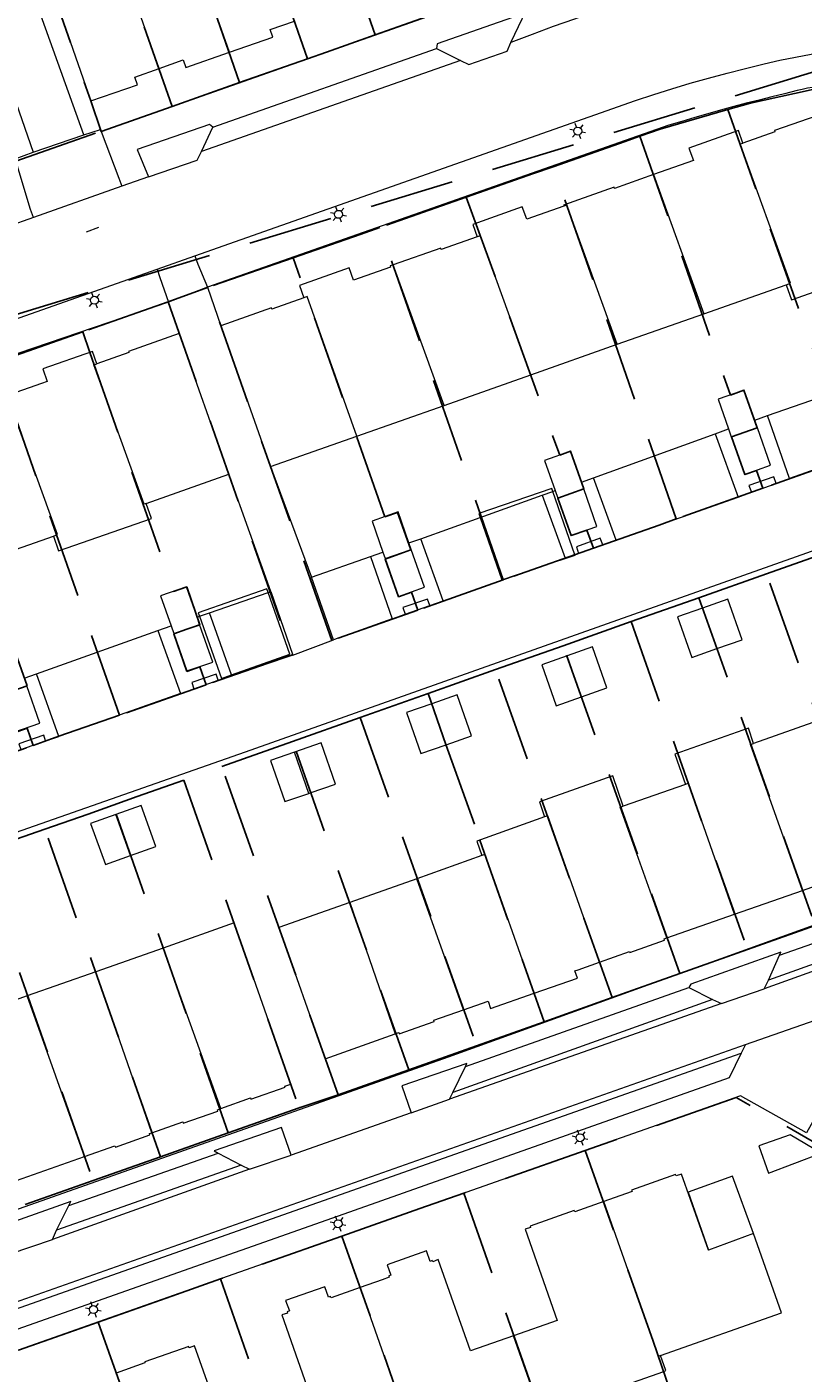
# Model space of a CAD drawing. Header units: metres. Extents: x 89872 to 94585, y 463299 to 469000.
# Tile 117 of 256: x 91009 to 91067, y 465549 to 465651. Entities that reach past the tile are written whole.
import ezdxf
from ezdxf.enums import TextEntityAlignment as Align

# ---------------------------------------------------------------- set-up
doc = ezdxf.new("R2010")
doc.units = ezdxf.units.M
doc.linetypes.add('HIDDEN', pattern=[9.525, 6.35, -3.175])
doc.layers.get('0').update_dxf_attribs({"linetype": 'CONTINUOUS'})
for name, color, linetype, lineweight in [('B-WE-IE-TERREINAFSCHEIDING-G', 251, 'CONTINUOUS', 13), ('B-WE-KL-ET_LS_OV_LICHTMAST-S', 251, 'CONTINUOUS', 13), ('B-WE-OG-TOPOGRAFIE_BEBOUWING-GV', 251, 'CONTINUOUS', 13), ('B-WE-OG-TOPOGRAFIE_BEBOUWING_LUIFEL-GV', 251, 'CONTINUOUS', 13), ('B-WE-OG-TOPOGRAFIE_HUISNUMMER-T25', 251, 'CONTINUOUS', 13), ('B-WE-OG-TOPOGRAFIE_STRAATNAAM-T18', 251, 'CONTINUOUS', 13), ('B-WE-VH-VERHARDING-GV', 251, 'CONTINUOUS', 13), ('Percelen', 10, 'HIDDEN', 25)]:
    doc.layers.add(name, color=color, linetype=linetype, lineweight=lineweight)
doc.styles.get("Standard").update_dxf_attribs({"font": 'isocp.shx'})

# ---------------------------------------------------------------- blocks, each defined once
blk = doc.blocks.new('Q_LICHTMAST')
for points in [[(-0.26, 0.15), (-0.52, 0.3)], [(0, 0.3), (0, 0.6)], [(0.26, 0.15), (0.52, 0.3)], [(-0.26, -0.15), (-0.52, -0.3)], [(0, -0.3), (0, -0.6)], [(0.26, -0.15), (0.52, -0.3)]]:
    blk.add_lwpolyline(points)
blk.add_circle((0, 0), 0.3)

msp = doc.modelspace()

# ---------------------------------------------------------------- linework, layer by layer
at = {"layer": 'B-WE-IE-TERREINAFSCHEIDING-G'}
for p, q in [((91063.23, 465620.96), (91064.19, 465621.3)), ((91060.26, 465619.94), (91061.27, 465620.3)), ((91050.22, 465616.29), (91051.12, 465616.62)), ((91047.27, 465615.32), (91048.07, 465615.61)), ((91048.07, 465615.61), (91048.24, 465615.67)), ((91037.25, 465611.73), (91038.14, 465612.05)), ((91034.37, 465610.71), (91035.3, 465611.04)), ((91021.52, 465606.22), (91022.28, 465606.48)), ((91018.4, 465605.15), (91019.39, 465605.51)), ((91021.34, 465606.16), (91021.52, 465606.22)), ((91008.35, 465601.56), (91009.27, 465601.89))]:
    msp.add_line(p, q, dxfattribs=at)
for points in [[(91064.85, 465616.21), (91064.67, 465616.71), (91062.79, 465616.06), (91062.98, 465615.55)], [(91051.81, 465611.59), (91051.63, 465612.09), (91049.83, 465611.44), (91049.99, 465610.93)], [(91038.82, 465607.02), (91038.65, 465607.51), (91036.79, 465606.87), (91036.96, 465606.37)], [(91022.91, 465601.41), (91022.76, 465601.86), (91020.93, 465601.24), (91021.09, 465600.78)], [(91009.96, 465596.86), (91009.82, 465597.28), (91007.94, 465596.63), (91008.1, 465596.21)]]:
    msp.add_lwpolyline(points, dxfattribs=at)
at = {"layer": 'B-WE-OG-TOPOGRAFIE_BEBOUWING-GV'}
for p, q in [((91023.76, 465648.61), (91019.71, 465660.12)), ((91009.74, 465655.35), (91013.35, 465644.95)), ((91055.63, 465639.42), (91059.41, 465628.96)), ((91039.9, 465622.06), (91036.07, 465632.64)), ((91059.41, 465628.96), (91065.59, 465631.13)), ((91052.9, 465626.66), (91059.41, 465628.96)), ((91023.12, 465628.04), (91026.85, 465617.47)), ((91023.72, 465616.9), (91020, 465627.48)), ((91046.4, 465624.37), (91052.9, 465626.66)), ((91039.9, 465622.06), (91046.4, 465624.37)), ((91033.35, 465619.76), (91039.9, 465622.06)), ((91063.43, 465620.39), (91063.23, 465620.96)), ((91026.85, 465617.47), (91033.35, 465619.76)), ((91061.27, 465620.3), (91061.47, 465619.71)), ((91061.47, 465619.71), (91063.43, 465620.39)), ((91017.51, 465614.7), (91023.72, 465616.9)), ((91048.24, 465615.67), (91048.44, 465615.11)), ((91048.44, 465615.11), (91050.4, 465615.79)), ((91050.4, 465615.79), (91050.22, 465616.29)), ((91004.37, 465610.07), (91010.55, 465612.25)), ((91037.42, 465611.24), (91037.25, 465611.73)), ((91035.3, 465611.04), (91035.47, 465610.56)), ((91035.47, 465610.56), (91037.42, 465611.24)), ((91059.3, 465606.83), (91060.38, 465603.79)), ((91019.39, 465605.51), (91019.59, 465604.93)), ((91019.59, 465604.93), (91021.53, 465605.6)), ((91021.53, 465605.6), (91021.34, 465606.16)), ((91050.22, 465600.17), (91049.14, 465603.25)), ((91040.05, 465596.57), (91038.97, 465599.65)), ((91068.02, 465598.4), (91063.15, 465596.67)), ((91029.73, 465592.91), (91028.65, 465596.01)), ((91058.03, 465593.59), (91053.36, 465591.95)), ((91016.34, 465588.24), (91015.24, 465591.32)), ((91042.74, 465588.23), (91037.84, 465586.49)), ((91037.84, 465586.49), (91032.8, 465584.7)), ((91041.35, 465576.65), (91037.84, 465586.49)), ((91061.7, 465583.83), (91066.81, 465585.62)), ((91032.8, 465584.7), (91036.23, 465574.84)), ((91056.62, 465582.05), (91061.7, 465583.83)), ((91018.8, 465581.29), (91013.73, 465579.5)), ((91023.12, 465569.22), (91018.8, 465581.29)), ((91013.73, 465579.5), (91008.58, 465577.69)), ((91017.93, 465567.4), (91013.73, 465579.5)), ((91008.58, 465577.69), (91003.52, 465575.9)), ((91012.88, 465565.61), (91008.58, 465577.69)), ((91065.89, 465567.24), (91063.55, 465566.42)), ((91007.77, 465563.82), (91012.88, 465565.61)), ((91047.21, 465546.23), (91045.12, 465552.14))]:
    msp.add_line(p, q, dxfattribs=at)
for points in [[(91018.48, 465647.38), (91015.02, 465657.21), (91014.82, 465657.14)], [(91023.76, 465648.61), (91027.02, 465649.74), (91026.83, 465650.31), (91028.65, 465650.96)], [(91018.48, 465647.38), (91020.3, 465648.03), (91020.5, 465647.47), (91023.76, 465648.61)], [(91013.35, 465644.95), (91016.85, 465646.17), (91016.65, 465646.73), (91018.48, 465647.38)], [(91065.59, 465631.13), (91065.99, 465630.01), (91072.67, 465632.35), (91068.54, 465644.06), (91064.72, 465642.73), (91064.74, 465642.64), (91062.34, 465641.79)], [(91062.34, 465641.79), (91062.01, 465642.72), (91058.29, 465641.4), (91058.62, 465640.47), (91055.63, 465639.42)], [(91065.59, 465631.13), (91065.92, 465631.25), (91062.14, 465641.72), (91062.34, 465641.79)], [(91055.63, 465639.42), (91052.7, 465638.38), (91052.66, 465638.48), (91048.86, 465637.13), (91048.88, 465637.05)], [(91048.88, 465637.05), (91046.1, 465636.06), (91045.76, 465637), (91042.05, 465635.66), (91042.37, 465634.73)], [(91052.9, 465626.66), (91049.12, 465637.13), (91048.88, 465637.05)], [(91046.4, 465624.37), (91042.62, 465634.82), (91042.37, 465634.73)], [(91042.37, 465634.73), (91039.68, 465633.79), (91039.66, 465633.88), (91036.07, 465632.64)], [(91036.07, 465632.64), (91035.84, 465632.56), (91035.87, 465632.46), (91033.09, 465631.47), (91032.76, 465632.4), (91029.04, 465631.09), (91029.35, 465630.16)], [(91029.35, 465630.16), (91026.96, 465629.3), (91026.92, 465629.4), (91023.12, 465628.04)], [(91033.35, 465619.76), (91029.6, 465630.25), (91029.35, 465630.16)], [(91020, 465627.48), (91016.18, 465626.13), (91016.21, 465626.05), (91013.8, 465625.2)], [(91013.8, 465625.2), (91013.47, 465626.12), (91009.75, 465624.81), (91010.08, 465623.87), (91009.64, 465623.71), (91007.3, 465622.9)], [(91017.51, 465614.7), (91017.37, 465614.64), (91013.59, 465625.13), (91013.8, 465625.2)], [(91010.55, 465612.25), (91010.86, 465612.36), (91007.08, 465622.82), (91007.3, 465622.9)], [(91063.23, 465620.96), (91062.44, 465623.22), (91060.48, 465622.54), (91061.27, 465620.3)], [(91061.47, 465619.71), (91062.46, 465616.88), (91064.41, 465617.57), (91063.43, 465620.39)], [(91050.22, 465616.29), (91049.41, 465618.62), (91047.45, 465617.94), (91048.24, 465615.67)], [(91048.44, 465615.11), (91049.42, 465612.29), (91051.38, 465612.97), (91050.4, 465615.79)], [(91010.55, 465612.25), (91010.93, 465611.14), (91017.9, 465613.58), (91017.51, 465614.7)], [(91037.25, 465611.73), (91036.44, 465614.06), (91034.48, 465613.38), (91035.3, 465611.04)], [(91035.47, 465610.56), (91036.46, 465607.71), (91038.41, 465608.41), (91037.42, 465611.24)], [(91021.34, 465606.16), (91020.54, 465608.43), (91018.6, 465607.76), (91019.39, 465605.51)], [(91060.38, 465603.79), (91062.29, 465604.45), (91061.21, 465607.5), (91059.3, 465606.83)], [(91059.3, 465606.83), (91057.43, 465606.17), (91058.51, 465603.13), (91060.38, 465603.79)], [(91019.59, 465604.93), (91020.57, 465602.11), (91022.52, 465602.78), (91021.53, 465605.6)], [(91050.22, 465600.17), (91052.12, 465600.84), (91051.04, 465603.92), (91049.14, 465603.25)], [(91049.14, 465603.25), (91047.23, 465602.57), (91048.32, 465599.5), (91050.22, 465600.17)], [(91006.6, 465600.32), (91007.58, 465597.5), (91009.53, 465598.19), (91008.55, 465600.99)], [(91038.97, 465599.65), (91037.06, 465598.98), (91038.14, 465595.9), (91040.05, 465596.57)], [(91040.05, 465596.57), (91041.95, 465597.23), (91040.87, 465600.31), (91038.97, 465599.65)], [(91063.15, 465596.67), (91062.77, 465597.8), (91057.23, 465595.85), (91058.03, 465593.59)], [(91029.73, 465592.91), (91029.84, 465592.95), (91031.74, 465593.61), (91030.67, 465596.71), (91028.65, 465596.01)], [(91066.81, 465585.62), (91062.91, 465596.59), (91063.15, 465596.67)], [(91028.65, 465596.01), (91026.86, 465595.39), (91027.93, 465592.3), (91029.73, 465592.91)], [(91053.36, 465591.95), (91052.57, 465594.22), (91047.05, 465592.27), (91047.45, 465591.14)], [(91061.7, 465583.83), (91058.25, 465593.67), (91058.03, 465593.59)], [(91015.24, 465591.32), (91013.34, 465590.64), (91014.45, 465587.57), (91016.34, 465588.24)], [(91016.34, 465588.24), (91018.24, 465588.91), (91017.14, 465592), (91015.24, 465591.32)], [(91056.62, 465582.05), (91053.12, 465591.87), (91053.36, 465591.95)], [(91047.45, 465591.14), (91042.36, 465589.33), (91042.74, 465588.23)], [(91051.56, 465580.23), (91047.68, 465591.22), (91047.45, 465591.14)], [(91046.65, 465577.89), (91042.98, 465588.32), (91042.74, 465588.23)], [(91066.81, 465585.62), (91069.12, 465586.43), (91069.14, 465586.34), (91071.71, 465587.25), (91071.69, 465587.35), (91071.91, 465587.43)], [(91032.8, 465584.7), (91027.48, 465582.82), (91030.97, 465572.97), (91036.23, 465574.84)], [(91023.12, 465569.22), (91025.34, 465570.03), (91025.37, 465569.93), (91027.96, 465570.83), (91027.93, 465570.91), (91028.37, 465571.06), (91024.12, 465583.17), (91018.8, 465581.29)], [(91051.56, 465580.23), (91053.83, 465581.04), (91053.85, 465580.95), (91056.45, 465581.88), (91056.42, 465581.98), (91056.62, 465582.05)], [(91046.65, 465577.89), (91049.91, 465579.03), (91049.72, 465579.57), (91049.97, 465579.66), (91051.56, 465580.23)], [(91041.35, 465576.65), (91043.2, 465577.3), (91043.39, 465576.75), (91046.65, 465577.89)], [(91036.23, 465574.84), (91036.49, 465574.93), (91036.52, 465574.83), (91039.16, 465575.77), (91039.13, 465575.86), (91041.35, 465576.65)], [(91017.93, 465567.4), (91020.26, 465568.23), (91020.29, 465568.13), (91022.89, 465569.04), (91022.86, 465569.13), (91023.12, 465569.22)], [(91012.88, 465565.61), (91015.16, 465566.42), (91015.2, 465566.32), (91017.79, 465567.24), (91017.76, 465567.34), (91017.93, 465567.4)], [(91063.55, 465566.42), (91064.26, 465564.38), (91068.23, 465565.86), (91065.89, 465567.24)], [(91059.75, 465558.59), (91057.74, 465564.3), (91057.33, 465564.16), (91057.29, 465564.26), (91053.98, 465563.09), (91054.03, 465563), (91053.53, 465562.82), (91051.89, 465562.24)], [(91051.89, 465562.24), (91049.71, 465561.46), (91049.67, 465561.55), (91046.36, 465560.39), (91046.39, 465560.29), (91045.99, 465560.15), (91048.4, 465553.29), (91045.12, 465552.14)], [(91056.16, 465550.66), (91056, 465550.6), (91051.89, 465562.24)], [(91056.16, 465550.66), (91065.25, 465553.87), (91063.14, 465559.83)], [(91045.12, 465552.14), (91041.89, 465551.02), (91039.44, 465557.87), (91039.04, 465557.7), (91039.01, 465557.8), (91038.84, 465557.74), (91038.56, 465558.52), (91035.62, 465557.49), (91035.9, 465556.71), (91035.73, 465556.65), (91035.77, 465556.55), (91035.23, 465556.36), (91033.59, 465555.78)], [(91033.59, 465555.78), (91031.41, 465555), (91031.37, 465555.1), (91031.2, 465555.04), (91030.93, 465555.83), (91027.99, 465554.79), (91028.27, 465554.01), (91028.1, 465553.95), (91028.14, 465553.85), (91027.71, 465553.71), (91030.1, 465546.85), (91026.86, 465545.63)], [(91037.47, 465544.08), (91037.68, 465544.16), (91033.59, 465555.78)], [(91026.86, 465545.63), (91023.57, 465544.56), (91021.14, 465551.4), (91020.74, 465551.25), (91020.71, 465551.35), (91017.41, 465550.19), (91017.4, 465550.11), (91015.26, 465549.34)], [(91047.21, 465546.23), (91056.4, 465549.47), (91056.56, 465549.53), (91056.16, 465550.66)]]:
    msp.add_lwpolyline(points, dxfattribs=at)
at = {"layer": 'B-WE-OG-TOPOGRAFIE_BEBOUWING_LUIFEL-GV'}
for p, q in [((91049.72, 465610.83), (91048.07, 465615.61)), ((91047.39, 465610.03), (91049.73, 465610.82)), ((91049.73, 465610.82), (91049.72, 465610.83)), ((91026.68, 465608.02), (91026.58, 465608.29)), ((91063.14, 465559.83), (91059.75, 465558.59))]:
    msp.add_line(p, q, dxfattribs=at)
for points in [[(91048.07, 465615.61), (91048, 465615.82), (91042.51, 465613.95), (91042.61, 465613.65)], [(91042.61, 465613.65), (91044.23, 465608.95), (91047.39, 465610.03)], [(91026.58, 465608.29), (91021.43, 465606.47), (91021.52, 465606.22)], [(91023.91, 465601.81), (91028.31, 465603.37), (91026.68, 465608.02)], [(91021.52, 465606.22), (91023.16, 465601.54), (91023.91, 465601.81)], [(91063.14, 465559.83), (91061.56, 465564.15), (91058.22, 465562.93), (91059.75, 465558.59)]]:
    msp.add_lwpolyline(points, dxfattribs=at)
at = {"layer": 'B-WE-OG-TOPOGRAFIE_STRAATNAAM-T18'}
msp.add_line((91013.02, 465635.12), (91013.96, 465635.47), dxfattribs=at)
at = {"layer": 'B-WE-VH-VERHARDING-GV'}
for p, q in [((91044.92, 465649.34), (91045.78, 465651.17)), ((91044.63, 465648.7), (91044.92, 465649.34)), ((91041.13, 465648), (91021.66, 465641.15)), ((91022.52, 465642.98), (91039.32, 465648.89)), ((91039.32, 465648.89), (91041.13, 465648)), ((91041.13, 465648), (91041.76, 465647.69)), ((91041.76, 465647.69), (91044.63, 465648.7)), ((91013.35, 465644.95), (91014.07, 465642.8)), ((91021.66, 465641.15), (91022.52, 465642.98)), ((91009.03, 465641.1), (91012.84, 465642.4)), ((91012.84, 465642.4), (91014.07, 465642.8)), ((91014.07, 465642.8), (91014.13, 465642.66)), ((91007.68, 465640.6), (91009.03, 465641.1)), ((91021.34, 465640.51), (91021.66, 465641.15)), ((91017.68, 465639.24), (91021.34, 465640.51)), ((91017.68, 465639.24), (91015.69, 465638.54)), ((91015.69, 465638.54), (91009.04, 465636.18)), ((91009.04, 465636.18), (91007.06, 465635.49)), ((91018.33, 465632.3), (91021.18, 465633.32)), ((91022.12, 465630.95), (91019.18, 465629.84)), ((91022.12, 465630.95), (91023.12, 465628.04)), ((91020, 465627.48), (91019.18, 465629.84)), ((91064.19, 465621.3), (91068.75, 465622.89)), ((91065.84, 465616.57), (91064.19, 465621.3)), ((91051.12, 465616.62), (91060.26, 465619.94)), ((91060.26, 465619.94), (91061.99, 465615.18)), ((91026.87, 465608.08), (91023.72, 465616.9)), ((91026.85, 465617.47), (91029.94, 465609.17)), ((91052.81, 465611.95), (91051.12, 465616.62)), ((91064.85, 465616.21), (91065.84, 465616.57)), ((91061.99, 465615.18), (91062.98, 465615.55)), ((91062.98, 465615.55), (91064.85, 465616.21)), ((91042.61, 465613.65), (91047.27, 465615.32)), ((91047.27, 465615.32), (91048.98, 465610.58)), ((91052.81, 465611.95), (91061.99, 465615.18)), ((91075.97, 465614.12), (91024.95, 465596)), ((91038.14, 465612.05), (91042.61, 465613.65)), ((91039.82, 465607.37), (91038.14, 465612.05)), ((91049.99, 465610.93), (91051.81, 465611.59)), ((91051.81, 465611.59), (91052.81, 465611.95)), ((91029.94, 465609.17), (91034.37, 465610.71)), ((91034.37, 465610.71), (91036, 465606.04)), ((91047.39, 465610.03), (91048.98, 465610.58)), ((91048.98, 465610.58), (91049.72, 465610.83)), ((91049.72, 465610.83), (91049.99, 465610.93)), ((91039.82, 465607.37), (91047.39, 465610.03)), ((91031.59, 465604.46), (91029.94, 465609.17)), ((91022.28, 465606.48), (91026.68, 465608.02)), ((91026.68, 465608.02), (91026.87, 465608.08)), ((91026.87, 465608.08), (91028.52, 465603.31)), ((91023.91, 465601.81), (91022.28, 465606.48)), ((91036.96, 465606.37), (91038.82, 465607.02)), ((91038.82, 465607.02), (91039.82, 465607.37)), ((91036, 465606.04), (91031.59, 465604.46)), ((91036, 465606.04), (91036.96, 465606.37)), ((91009.27, 465601.89), (91018.4, 465605.15)), ((91018.4, 465605.15), (91020.1, 465600.41)), ((91028.52, 465603.31), (91031.59, 465604.46)), ((91028.52, 465603.31), (91023.93, 465601.75)), ((91010.96, 465597.18), (91009.27, 465601.89)), ((91021.09, 465600.78), (91022.91, 465601.41)), ((91022.91, 465601.41), (91023.93, 465601.75)), ((91023.93, 465601.75), (91023.91, 465601.81)), ((91020.1, 465600.41), (91010.96, 465597.18)), ((91020.1, 465600.41), (91021.09, 465600.78)), ((91008.1, 465596.21), (91009.96, 465596.86)), ((91009.96, 465596.86), (91010.96, 465597.18)), ((91065.09, 465580.75), (91076.2, 465584.67)), ((91078.65, 465583.49), (91063.93, 465578.23)), ((91078.01, 465583.78), (91064.26, 465578.87)), ((91064.26, 465578.87), (91065.09, 465580.75)), ((91041.49, 465572.38), (91058.29, 465578.31)), ((91058.29, 465578.31), (91060.07, 465577.41)), ((91060.74, 465577.12), (91063.93, 465578.23)), ((91063.93, 465578.23), (91064.26, 465578.87)), ((91060.74, 465577.12), (91040.29, 465569.92)), ((91060.07, 465577.41), (91040.54, 465570.44)), ((91060.07, 465577.41), (91060.74, 465577.12)), ((90953.7, 465535.61), (91062.54, 465574.03)), ((90954.33, 465535.3), (91062.22, 465573.39)), ((91062.54, 465574.03), (91062.22, 465573.39)), ((91040.54, 465570.44), (91041.49, 465572.38)), ((91040.29, 465569.92), (91040.54, 465570.44)), ((91037.43, 465568.91), (91040.29, 465569.92)), ((91037.43, 465568.91), (91028.41, 465565.72)), ((91024.65, 465564.96), (91010.77, 465560.09)), ((91011.7, 465561.94), (91022.91, 465565.88)), ((91022.91, 465565.88), (91024.65, 465564.96)), ((91024.65, 465564.96), (91025.28, 465564.67)), ((91025.28, 465564.67), (91028.41, 465565.72)), ((91025.28, 465564.67), (91010.48, 465559.38)), ((91010.77, 465560.09), (91011.7, 465561.94)), ((91010.48, 465559.38), (91010.77, 465560.09)), ((91007.3, 465558.3), (91010.48, 465559.38))]:
    msp.add_line(p, q, dxfattribs=at)
for points in [[(91012.84, 465642.4), (91004.07, 465666.76), (91004.04, 465666.91), (91004.03, 465667.07), (91004.04, 465667.22), (91004.08, 465667.38), (91004.14, 465667.52), (91004.22, 465667.66), (91004.32, 465667.78), (91004.43, 465667.88), (91004.56, 465667.97), (91004.7, 465668.04), (91005.12, 465668.2)], [(90998.75, 465665.95), (90999.15, 465666.11), (90999.3, 465666.15), (90999.46, 465666.15), (90999.62, 465666.14), (90999.77, 465666.1), (90999.92, 465666.05), (91000.05, 465665.97), (91000.18, 465665.87), (91000.29, 465665.76), (91000.38, 465665.63), (91000.46, 465665.49), (91001.89, 465661.42), (91006.01, 465649.7), (91009.03, 465641.1)], [(91014.13, 465642.66), (91048.48, 465654.78), (91053.72, 465656.49), (91059, 465658), (91064.25, 465659.2), (91066.72, 465659.66), (91071.88, 465660.45), (91076.7, 465660.97), (91077.77, 465661.02), (91081.74, 465661.25)], [(91064.31, 465655.3), (91062.66, 465654.93), (91061.02, 465654.52), (91059.38, 465654.1), (91057.75, 465653.66), (91056.12, 465653.19), (91054.5, 465652.7), (91052.89, 465652.19), (91051.28, 465651.67), (91049.68, 465651.11), (91048.09, 465650.54), (91046.5, 465649.95), (91044.92, 465649.34)], [(91045.78, 465651.17), (91045.54, 465651.4), (91039.38, 465649.24), (91039.32, 465648.89)], [(91021.18, 465633.32), (91054.28, 465644.98), (91055.64, 465645.43), (91057.01, 465645.86), (91058.39, 465646.28), (91059.77, 465646.67), (91061.16, 465647.05), (91062.55, 465647.4), (91063.94, 465647.74), (91065.11, 465648.01), (91066.29, 465648.25), (91067.47, 465648.48), (91068.66, 465648.68), (91069.85, 465648.85), (91071.03, 465649.03), (91072.22, 465649.19), (91073.42, 465649.34)], [(91069.66, 465646.15), (91068.35, 465646.1), (91067.96, 465646.04), (91067.57, 465645.97), (91067.19, 465645.9), (91066.8, 465645.82), (91066.42, 465645.73), (91065.46, 465645.49), (91064.51, 465645.26), (91063.56, 465645.02), (91062.6, 465644.78), (91061.65, 465644.53), (91060.67, 465644.26), (91059.7, 465643.99), (91058.73, 465643.7), (91057.75, 465643.41), (91056.79, 465643.12), (91022.12, 465630.95)], [(91022.52, 465642.98), (91022.27, 465643.19), (91016.84, 465641.31), (91017.68, 465639.24)], [(91014.13, 465642.66), (91015.47, 465639.14), (91015.69, 465638.54)], [(91009.04, 465636.18), (91008.83, 465636.79), (91007.75, 465640.37)], [(91021.18, 465633.32), (91021.39, 465632.69), (91022.12, 465630.95)], [(91007.11, 465628.34), (91018.33, 465632.3)], [(91018.33, 465632.3), (91018.53, 465631.68), (91019.18, 465629.84)], [(91019.18, 465629.84), (91007.95, 465625.99), (90967.25, 465611.46)], [(91079.22, 465621.34), (91076.85, 465620.49), (91075.45, 465619.99), (91065.84, 465616.57)], [(91024.95, 465596), (90981.73, 465580.86), (90974.9, 465578.34), (90975.07, 465577.86), (90970.5, 465576.3), (90969.38, 465587.86), (90971.6, 465588.64)], [(90974.27, 465550.03), (91000.52, 465559.07), (91040.23, 465573.1), (91087.93, 465590.32), (91092.99, 465592.64)], [(91062.54, 465574.03), (91075.74, 465578.66), (91087.07, 465582.8), (91093.39, 465585.43), (91109.65, 465592.71), (91111.2, 465593.05)], [(91065.09, 465580.75), (91065.2, 465580.98), (91058.43, 465578.57), (91058.29, 465578.31)], [(91062.22, 465573.39), (91061.32, 465571.53), (91031.5, 465560.99), (90956.15, 465534.41), (90954.33, 465535.3)], [(91041.49, 465572.38), (91041.61, 465572.62), (91036.73, 465570.93), (91037.43, 465568.91)], [(91068.83, 465570.42), (91067.11, 465567.39), (91062.17, 465570.17), (91020.04, 465555.35), (90946.93, 465529.58)], [(91028.41, 465565.72), (91027.68, 465567.79), (91022.61, 465566.04), (91022.91, 465565.88)], [(91011.7, 465561.94), (91011.84, 465562.23), (91004.56, 465559.66), (91004.81, 465559.55)]]:
    msp.add_lwpolyline(points, dxfattribs=at)
at = {"layer": 'Percelen'}
for p, q in [((91034.72, 465649.92), (91025.75, 465675.47)), ((91024.53, 465646.33), (91015.6, 465671.89)), ((91034.72, 465649.92), (91039.82, 465651.73)), ((91024.53, 465646.33), (91029.63, 465648.12)), ((91019.46, 465644.54), (91024.53, 465646.33)), ((91014.12, 465642.66), (91019.46, 465644.54)), ((91061.2, 465644.32), (91070.48, 465618.2)), ((91007.72, 465640.43), (91014.12, 465642.66)), ((91057.34, 465613.54), (91048.1, 465640.01)), ((91041.56, 465637.72), (91035.07, 465635.44)), ((91044.34, 465608.95), (91035.07, 465635.44)), ((91022.11, 465630.93), (91019.17, 465629.86)), ((91019.17, 465629.86), (91012.75, 465627.6)), ((91012.75, 465627.6), (91006.24, 465625.32)), ((91015.51, 465598.79), (91006.24, 465625.32)), ((91070.48, 465618.2), (91063.84, 465615.84)), ((91063.84, 465615.84), (91057.34, 465613.54)), ((91051.11, 465611.34), (91044.34, 465608.95)), ((91064.12, 465609.42), (91069.21, 465611.22)), ((91044.34, 465608.95), (91037.93, 465606.69)), ((91059.03, 465607.62), (91064.12, 465609.42)), ((91072.86, 465584.78), (91064.12, 465609.42)), ((91053.94, 465605.82), (91059.03, 465607.62)), ((91059.03, 465607.62), (91067.77, 465582.98)), ((91048.85, 465604.01), (91053.94, 465605.82)), ((91053.94, 465605.82), (91062.68, 465581.17)), ((91043.76, 465602.21), (91048.85, 465604.01)), ((91057.6, 465579.37), (91048.85, 465604.01)), ((91038.7, 465600.42), (91043.76, 465602.21)), ((91052.51, 465577.56), (91043.76, 465602.21)), ((91022.02, 465601.07), (91015.51, 465598.79)), ((91033.6, 465598.62), (91038.7, 465600.42)), ((91028.51, 465596.82), (91033.6, 465598.62)), ((91033.6, 465598.62), (91042.33, 465573.95)), ((91002.52, 465594.24), (91009.03, 465596.52)), ((91037.24, 465572.14), (91028.51, 465596.82)), ((91023.67, 465567.39), (91015.02, 465592.03)), ((91018.6, 465565.6), (91009.91, 465590.23)), ((91004.81, 465588.43), (91013.52, 465563.81)), ((91062.68, 465581.17), (91067.77, 465582.98)), ((91057.6, 465579.37), (91062.68, 465581.17)), ((91052.51, 465577.56), (91057.6, 465579.37)), ((91047.41, 465575.75), (91052.51, 465577.56)), ((91042.33, 465573.95), (91047.41, 465575.75)), ((91037.24, 465572.14), (91042.33, 465573.95)), ((91031.93, 465570.26), (91037.24, 465572.14)), ((91029, 465569.27), (91031.93, 465570.26)), ((91023.67, 465567.39), (91029, 465569.27)), ((91018.6, 465565.6), (91023.67, 465567.39)), ((91050.5, 465566.07), (91041.37, 465562.86)), ((91013.52, 465563.81), (91018.6, 465565.6)), ((91008.43, 465562.02), (91013.52, 465563.81)), ((91041.37, 465562.86), (91051.61, 465533.77)), ((91032.22, 465559.64), (91023.1, 465556.42)), ((91023.1, 465556.42), (91033.29, 465527.25)), ((91013.91, 465553.18), (91004.8, 465549.97))]:
    msp.add_line(p, q, dxfattribs=at)
for points in [[(91020.63, 465673.67), (91022.01, 465669.78), (91024.8, 465661.92), (91029.63, 465648.12)], [(91010.45, 465670.08), (91005.12, 465668.2), (91008.03, 465659.84), (91009.74, 465655.35), (91013.35, 465644.95), (91014.12, 465642.66)], [(91019.46, 465644.54), (91014.62, 465658.34), (91011.82, 465666.19), (91010.45, 465670.08)], [(90915.96, 465600.98), (91068.14, 465647.29), (91083.49, 465651.82), (91087.32, 465652.95), (91107.83, 465658.99), (91114.06, 465660.83)], [(91029.63, 465648.12), (91031.05, 465648.62), (91034.72, 465649.92)], [(91069.66, 465646.17), (91068.49, 465646.02), (91062.91, 465644.79), (91061.2, 465644.32)], [(91061.2, 465644.32), (91056.13, 465642.83), (91054.61, 465642.3)], [(91054.61, 465642.3), (91053.49, 465641.91), (91048.1, 465640.01)], [(91054.61, 465642.3), (91061.4, 465622.85), (91062.42, 465623.21), (91063.42, 465620.39), (91061.48, 465619.7), (91062.48, 465616.87), (91063.37, 465617.19), (91063.84, 465615.84)], [(91048.1, 465640.01), (91046.62, 465639.49), (91041.56, 465637.72)], [(91041.56, 465637.72), (91048.58, 465618.33), (91049.4, 465618.62), (91050.39, 465615.79), (91048.45, 465615.11), (91049.44, 465612.28), (91050.62, 465612.69), (91051.11, 465611.34)], [(91035.07, 465635.44), (91033.6, 465634.92), (91028.55, 465633.16)], [(91028.55, 465633.16), (91022.16, 465630.95), (91022.11, 465630.93)], [(91037.93, 465606.69), (91037.45, 465608.04), (91036.47, 465607.69), (91035.46, 465610.51), (91037.4, 465611.21), (91036.39, 465614.03), (91035.45, 465613.69), (91028.55, 465633.16)], [(91037.93, 465606.69), (91031.47, 465604.41), (91022.11, 465630.93)], [(91019.17, 465629.86), (91028.49, 465603.33), (91022.02, 465601.07)], [(91012.75, 465627.6), (91013.29, 465626.05), (91019.57, 465608.08), (91020.57, 465608.43), (91021.55, 465605.59), (91020.56, 465605.25), (91019.59, 465604.91), (91020.57, 465602.07), (91021.55, 465602.41), (91022.02, 465601.07)], [(91009.03, 465596.52), (91008.58, 465597.81), (91007.59, 465597.47), (91006.6, 465600.31), (91007.57, 465600.65), (91008.56, 465600.99), (91007.57, 465603.82), (91006.57, 465603.48), (90999.68, 465623.01)], [(91057.34, 465613.54), (91056.05, 465613.08), (91051.11, 465611.34)], [(91038.7, 465600.42), (91040.03, 465596.58), (91042.6, 465589.41), (91042.57, 465589.4), (91047.41, 465575.75)], [(91015.51, 465598.79), (91010.95, 465597.2), (91009.03, 465596.52)], [(91031.93, 465570.26), (91023.19, 465594.94), (91028.51, 465596.82)], [(91015.02, 465592.03), (91016.83, 465592.68), (91020.35, 465593.91), (91028.98, 465569.32), (91029, 465569.27)], [(91009.91, 465590.23), (91013.16, 465591.36), (91015.02, 465592.03)], [(91009.91, 465590.23), (91006.66, 465589.09), (91004.81, 465588.43)], [(91060.31, 465538.08), (91061.12, 465538.49), (91062.6, 465539.43), (91064.62, 465540.93), (91065.62, 465541.92), (91066.66, 465543.23), (91068.75, 465546.81), (91070.01, 465550.53), (91070.65, 465553.67), (91068.36, 465554.98), (91068.99, 465558.09), (91069.98, 465561.44), (91071.15, 465564.7), (91061.83, 465570.06), (91050.5, 465566.07)], [(91050.5, 465566.07), (91055.6, 465551.75), (91060.31, 465538.08)], [(91041.37, 465562.86), (91038.07, 465561.71), (91032.22, 465559.64)], [(91032.22, 465559.64), (91037.28, 465545.3), (91042.56, 465530.33)], [(91023.1, 465556.42), (91019.79, 465555.26), (91013.91, 465553.18)], [(91013.91, 465553.18), (91018.98, 465538.86), (91023.98, 465524.78)]]:
    msp.add_lwpolyline(points, dxfattribs=at)

# ---------------------------------------------------------------- block references
at = {"layer": 'B-WE-KL-ET_LS_OV_LICHTMAST-S'}
for p, rotation in [((91049.94, 465642.69), 19.39846319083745), ((91031.96, 465636.43), 19.39846319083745), ((91013.62, 465629.97), 19.41464605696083), ((91050.11, 465567.03), 19.46355472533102), ((91031.93, 465560.57), 19.46355472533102), ((91013.55, 465554.12), 19.4337904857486)]:
    msp.add_blockref('Q_LICHTMAST', p, dxfattribs=dict(at, rotation=rotation))

# ---------------------------------------------------------------- texts
at = {"layer": 'B-WE-OG-TOPOGRAFIE_HUISNUMMER-T25'}
for s, rotation, p in [('30', 19.1, (91020.54, 465649.61)), ('32', 19.2, (91015.37, 465647.77)), ('15', 19.2, (91066.09, 465640.56)), ('17', 19.4, (91059.04, 465637.97)), ('19', 19.5, (91052.86, 465635.9)), ('21', 19.5, (91046.74, 465633.64)), ('23', 19.1, (91040.07, 465631.38)), ('25', 19.5, (91033.12, 465629.88)), ('27', 19.7, (91027.5, 465626.96)), ('29', 19.5, (91017.43, 465623.92)), ('31', 19.3, (91011.29, 465621.64)), ('8', 19.4, (91060.93, 465594.51)), ('6', 19.5, (91066.56, 465595.23)), ('12', 19.5, (91050.98, 465591.01)), ('10', 19.4, (91056.36, 465590.35)), ('14', 19.5, (91045.89, 465587.93)), ('16', 19.5, (91041.35, 465585.09)), ('18', 19.5, (91035.86, 465583.14)), ('20', 19.5, (91030.65, 465581.29)), ('22', 19.4, (91022.12, 465579.81)), ('24', 19.4, (91016.72, 465577.91)), ('26', 19.4, (91012.1, 465576.28)), ('1', 19.4, (91054.83, 465560.74)), ('3', 19.7, (91049.56, 465558.75)), ('5', 19.5, (91037.46, 465554.5)), ('7', 19.5, (91031.56, 465552.41))]:
    msp.add_text(s, height=0.0025, rotation=rotation, dxfattribs=at).set_placement(p, align=Align.MIDDLE)
at = {"layer": 'B-WE-OG-TOPOGRAFIE_STRAATNAAM-T18'}
msp.add_text('Schoonzicht', height=0.005, rotation=20.7907, dxfattribs=at).set_placement((91013.02, 465635.12), align=Align.MIDDLE)
msp.add_text('Schoonzicht', height=0.005, rotation=20.7907, dxfattribs=at).set_placement((91013.02, 465635.12), align=Align.MIDDLE)

doc.saveas('drawing.dxf')
